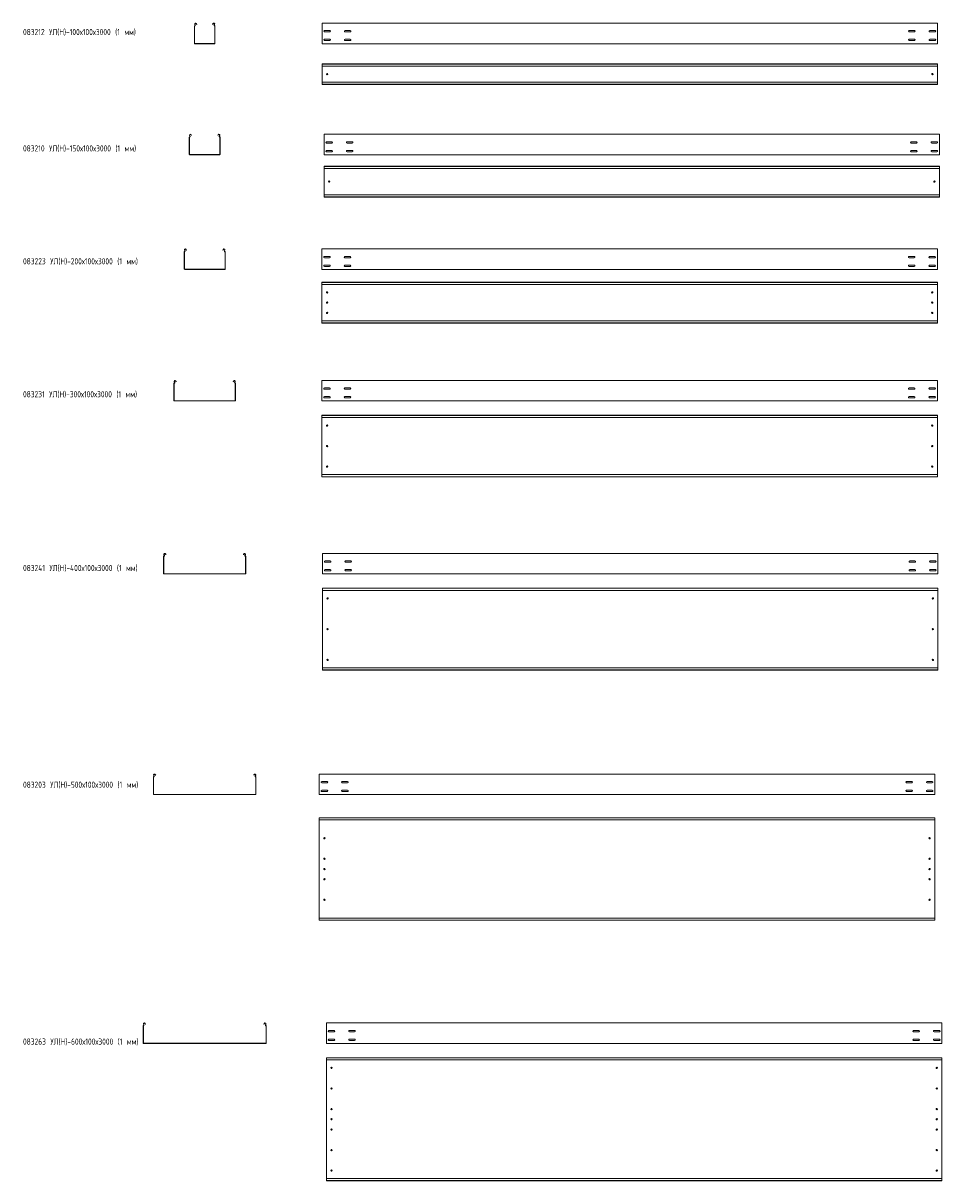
# Model space of a CAD drawing. Header units: millimetres. Extents: x -789 to 3689, y -6202 to -562.
import ezdxf

# ---------------------------------------------------------------- set-up
doc = ezdxf.new("R2010")
doc.units = ezdxf.units.MM
doc.styles.add('SLDTEXTSTYLE0', font='TXT', dxfattribs={"width": 0.7, "bigfont": 'bigfont'})

msp = doc.modelspace()

# ---------------------------------------------------------------- linework, layer by layer
at = {"color": 7, "linetype": 'Continuous', "lineweight": 15}
for p, q in [((3668.3, -562.5), (668.3, -562.5)), ((668.3, -569.1), (668.3, -562.5)), ((3668.3, -569.1), (3668.3, -562.5)), ((46.2, -660), (46.2, -576.8)), ((47.2, -660), (47.2, -576.8)), ((49, -571.5), (47.7, -569.1)), ((49.9, -571), (48.6, -568.6)), ((54.8, -565.3), (56.5, -568.6)), ((55.6, -564.9), (57.4, -568.1)), ((57.4, -568.1), (56.5, -568.6)), ((135, -568.1), (136.7, -564.9)), ((135.8, -568.6), (135, -568.1)), ((135.8, -568.6), (137.6, -565.3)), ((143.8, -568.6), (142.5, -571)), ((144.6, -569.1), (143.4, -571.5)), ((145.2, -576.8), (145.2, -660)), ((146.2, -576.8), (146.2, -660)), ((668.3, -571.5), (668.3, -569.1)), ((668.3, -575.1), (668.3, -571.5)), ((668.3, -576.8), (668.3, -575.1)), ((668.3, -660), (668.3, -576.8)), ((706, -598.7), (680.5, -598.7)), ((680.5, -605.2), (706, -605.2)), ((806, -598.7), (780.5, -598.7)), ((780.5, -605.2), (806, -605.2)), ((3530.5, -598.7), (3556, -598.7)), ((3556, -605.2), (3530.5, -605.2)), ((3630.5, -598.7), (3656, -598.7)), ((3656, -605.2), (3630.5, -605.2)), ((3668.3, -571.5), (3668.3, -569.1)), ((3668.3, -575.1), (3668.3, -571.5)), ((3668.3, -576.8), (3668.3, -575.1)), ((3668.3, -660), (3668.3, -576.8)), ((143.7, -661.5), (48.7, -661.5)), ((143.7, -662.5), (48.7, -662.5)), ((668.3, -662.5), (668.3, -660)), ((3668.3, -662.5), (668.3, -662.5)), ((706, -641.2), (680.5, -641.2)), ((680.5, -647.7), (706, -647.7)), ((806, -641.2), (780.5, -641.2)), ((780.5, -647.7), (806, -647.7)), ((3530.5, -641.2), (3556, -641.2)), ((3556, -647.7), (3530.5, -647.7)), ((3630.5, -641.2), (3656, -641.2)), ((3656, -647.7), (3630.5, -647.7)), ((3668.3, -662.5), (3668.3, -660)), ((3668.3, -760.7), (668.3, -760.7)), ((668.3, -761.7), (668.3, -760.7)), ((3668.3, -761.7), (668.3, -761.7)), ((668.3, -770.2), (668.3, -761.7)), ((668.3, -772), (668.3, -770.2)), ((3668.3, -772), (668.3, -772)), ((668.3, -772), (668.3, -849.5)), ((3668.3, -761.7), (3668.3, -760.7)), ((3668.3, -770.2), (3668.3, -761.7)), ((3668.3, -772), (3668.3, -770.2)), ((3668.3, -772), (3668.3, -849.5)), ((3668.3, -849.5), (668.3, -849.5)), ((668.3, -851.3), (668.3, -849.5)), ((668.3, -859.7), (668.3, -851.3)), ((668.3, -859.7), (3668.3, -859.7)), ((668.3, -860.7), (668.3, -859.7)), ((3668.3, -860.7), (668.3, -860.7)), ((3668.3, -851.3), (3668.3, -849.5)), ((3668.3, -859.7), (3668.3, -851.3)), ((3668.3, -860.7), (3668.3, -859.7)), ((21.2, -1201.4), (21.2, -1118.2)), ((22.2, -1201.4), (22.2, -1118.2)), ((24, -1112.9), (22.7, -1110.5)), ((24.9, -1112.4), (23.6, -1110)), ((29.8, -1106.7), (31.5, -1110)), ((30.6, -1106.2), (32.4, -1109.5)), ((32.4, -1109.5), (31.5, -1110)), ((160, -1109.5), (161.7, -1106.2)), ((160.8, -1110), (160, -1109.5)), ((160.8, -1110), (162.6, -1106.7)), ((168.8, -1110), (167.5, -1112.4)), ((169.6, -1110.5), (168.4, -1112.9)), ((170.2, -1118.2), (170.2, -1201.4)), ((171.2, -1118.2), (171.2, -1201.4)), ((3677.8, -1103.9), (677.8, -1103.9)), ((677.8, -1110.5), (677.8, -1103.9)), ((677.8, -1112.9), (677.8, -1110.5)), ((677.8, -1116.4), (677.8, -1112.9)), ((677.8, -1118.2), (677.8, -1116.4)), ((677.8, -1201.4), (677.8, -1118.2)), ((3677.8, -1110.5), (3677.8, -1103.9)), ((3677.8, -1112.9), (3677.8, -1110.5)), ((3677.8, -1116.4), (3677.8, -1112.9)), ((3677.8, -1118.2), (3677.8, -1116.4)), ((3677.8, -1201.4), (3677.8, -1118.2)), ((715.6, -1140.1), (690.1, -1140.1)), ((690.1, -1146.6), (715.6, -1146.6)), ((715.6, -1182.6), (690.1, -1182.6)), ((815.6, -1140.1), (790.1, -1140.1)), ((790.1, -1146.6), (815.6, -1146.6)), ((815.6, -1182.6), (790.1, -1182.6)), ((3540.1, -1140.1), (3565.6, -1140.1)), ((3565.6, -1146.6), (3540.1, -1146.6)), ((3540.1, -1182.6), (3565.6, -1182.6)), ((3640.1, -1140.1), (3665.6, -1140.1)), ((3665.6, -1146.6), (3640.1, -1146.6)), ((3640.1, -1182.6), (3665.6, -1182.6)), ((168.7, -1202.9), (23.7, -1202.9)), ((168.7, -1203.9), (23.7, -1203.9)), ((677.8, -1203.9), (677.8, -1201.4)), ((3677.8, -1203.9), (677.8, -1203.9)), ((690.1, -1189.1), (715.6, -1189.1)), ((790.1, -1189.1), (815.6, -1189.1)), ((3565.6, -1189.1), (3540.1, -1189.1)), ((3665.6, -1189.1), (3640.1, -1189.1)), ((3677.8, -1203.9), (3677.8, -1201.4)), ((3677.8, -1259.6), (677.8, -1259.6)), ((677.8, -1260.6), (677.8, -1259.6)), ((3677.8, -1260.6), (677.8, -1260.6)), ((677.8, -1269.1), (677.8, -1260.6)), ((677.8, -1270.8), (677.8, -1269.1)), ((3677.8, -1270.8), (677.8, -1270.8)), ((677.8, -1270.8), (677.8, -1398.4)), ((3677.8, -1260.6), (3677.8, -1259.6)), ((3677.8, -1269.1), (3677.8, -1260.6)), ((3677.8, -1270.8), (3677.8, -1269.1)), ((3677.8, -1270.8), (3677.8, -1398.4)), ((3677.8, -1398.4), (677.8, -1398.4)), ((677.8, -1400.1), (677.8, -1398.4)), ((677.8, -1408.6), (677.8, -1400.1)), ((677.8, -1408.6), (3677.8, -1408.6)), ((677.8, -1409.6), (677.8, -1408.6)), ((3677.8, -1409.6), (677.8, -1409.6)), ((3677.8, -1400.1), (3677.8, -1398.4)), ((3677.8, -1408.6), (3677.8, -1400.1)), ((3677.8, -1409.6), (3677.8, -1408.6)), ((-3.8, -1759.8), (-3.8, -1676.7)), ((-2.8, -1759.8), (-2.8, -1676.7)), ((-1, -1671.3), (-2.3, -1669)), ((-0.1, -1670.9), (-1.4, -1668.5)), ((4.8, -1665.2), (5.1, -1665.8)), ((5.1, -1665.8), (6, -1665.3)), ((6.5, -1668.5), (5.1, -1665.8)), ((5.6, -1664.7), (6, -1665.3)), ((6, -1665.3), (7.4, -1668)), ((7.4, -1668), (6.5, -1668.5)), ((185, -1668), (186.4, -1665.3)), ((185.8, -1668.5), (185, -1668)), ((187.3, -1665.8), (185.8, -1668.5)), ((186.4, -1665.3), (186.7, -1664.7)), ((186.4, -1665.3), (187.3, -1665.8)), ((187.3, -1665.8), (187.6, -1665.2)), ((193.8, -1668.5), (192.5, -1670.9)), ((194.6, -1669), (193.4, -1671.3)), ((195.2, -1676.7), (195.2, -1759.8)), ((196.2, -1676.7), (196.2, -1759.8)), ((3667.4, -1662.3), (667.4, -1662.3)), ((667.4, -1669), (667.4, -1662.3)), ((667.4, -1671.3), (667.4, -1669)), ((667.4, -1674.9), (667.4, -1671.3)), ((667.4, -1676.7), (667.4, -1674.9)), ((667.4, -1759.8), (667.4, -1676.7)), ((3667.4, -1669), (3667.4, -1662.3)), ((3667.4, -1671.3), (3667.4, -1669)), ((3667.4, -1674.9), (3667.4, -1671.3)), ((3667.4, -1676.7), (3667.4, -1674.9)), ((3667.4, -1759.8), (3667.4, -1676.7)), ((705.1, -1698.6), (679.6, -1698.6)), ((679.6, -1705.1), (705.1, -1705.1)), ((705.1, -1741.1), (679.6, -1741.1)), ((679.6, -1747.6), (705.1, -1747.6)), ((805.1, -1698.6), (779.6, -1698.6)), ((779.6, -1705.1), (805.1, -1705.1)), ((805.1, -1741.1), (779.6, -1741.1)), ((779.6, -1747.6), (805.1, -1747.6)), ((3529.6, -1698.6), (3555.1, -1698.6)), ((3555.1, -1705.1), (3529.6, -1705.1)), ((3529.6, -1741.1), (3555.1, -1741.1)), ((3555.1, -1747.6), (3529.6, -1747.6)), ((3629.6, -1698.6), (3655.1, -1698.6)), ((3655.1, -1705.1), (3629.6, -1705.1)), ((3629.6, -1741.1), (3655.1, -1741.1)), ((3655.1, -1747.6), (3629.6, -1747.6)), ((193.7, -1761.3), (-1.3, -1761.3)), ((193.7, -1762.3), (-1.3, -1762.3)), ((667.4, -1762.3), (667.4, -1759.8)), ((3667.4, -1762.3), (667.4, -1762.3)), ((3667.4, -1762.3), (3667.4, -1759.8)), ((3667.4, -1824.2), (667.4, -1824.2)), ((667.4, -1825.2), (667.4, -1824.2)), ((3667.4, -1825.2), (667.4, -1825.2)), ((667.4, -1833.6), (667.4, -1825.2)), ((667.4, -1834), (667.4, -1833.6)), ((667.4, -1834), (670.4, -1835.4)), ((667.4, -1834), (667.4, -2014.4)), ((3664.4, -1835.4), (670.4, -1835.4)), ((3664.4, -1835.4), (3667.4, -1834)), ((3667.4, -1825.2), (3667.4, -1824.2)), ((3667.4, -1833.6), (3667.4, -1825.2)), ((3667.4, -1834), (3667.4, -1833.6)), ((3667.4, -1834), (3667.4, -2014.4)), ((670.4, -2013), (667.4, -2014.4)), ((667.4, -2014.7), (667.4, -2014.4)), ((667.4, -2023.2), (667.4, -2014.7)), ((667.4, -2023.2), (3667.4, -2023.2)), ((667.4, -2024.2), (667.4, -2023.2)), ((3667.4, -2024.2), (667.4, -2024.2)), ((3664.4, -2013), (670.4, -2013)), ((3667.4, -2014.4), (3664.4, -2013)), ((3667.4, -2014.7), (3667.4, -2014.4)), ((3667.4, -2023.2), (3667.4, -2014.7)), ((3667.4, -2024.2), (3667.4, -2023.2)), ((-51, -2312.2), (-52.3, -2309.8)), ((-50.1, -2311.8), (-51.4, -2309.4)), ((-45.2, -2306.1), (-44.9, -2306.7)), ((-44.9, -2306.7), (-44, -2306.2)), ((-43.5, -2309.3), (-44.9, -2306.7)), ((-44.4, -2305.6), (-44, -2306.2)), ((-44, -2306.2), (-42.6, -2308.9)), ((-42.6, -2308.9), (-43.5, -2309.3)), ((235, -2308.9), (236.4, -2306.2)), ((235.8, -2309.3), (235, -2308.9)), ((237.3, -2306.7), (235.8, -2309.3)), ((236.4, -2306.2), (236.7, -2305.6)), ((236.4, -2306.2), (237.3, -2306.7)), ((237.3, -2306.7), (237.6, -2306.1)), ((243.8, -2309.4), (242.5, -2311.8)), ((244.6, -2309.8), (243.4, -2312.2)), ((3667.5, -2303.2), (667.5, -2303.2)), ((667.5, -2309.8), (667.5, -2303.2)), ((667.5, -2312.2), (667.5, -2309.8)), ((667.5, -2315.8), (667.5, -2312.2)), ((3667.5, -2309.8), (3667.5, -2303.2)), ((3667.5, -2312.2), (3667.5, -2309.8)), ((3667.5, -2315.8), (3667.5, -2312.2)), ((-53.8, -2400.7), (-53.8, -2317.5)), ((-52.8, -2400.7), (-52.8, -2317.5)), ((245.2, -2317.5), (245.2, -2400.7)), ((246.2, -2317.5), (246.2, -2400.7)), ((667.5, -2317.5), (667.5, -2315.8)), ((667.5, -2400.7), (667.5, -2317.5)), ((705.2, -2339.5), (679.7, -2339.5)), ((679.7, -2346), (705.2, -2346)), ((805.2, -2339.5), (779.7, -2339.5)), ((779.7, -2346), (805.2, -2346)), ((3529.7, -2339.5), (3555.2, -2339.5)), ((3555.2, -2346), (3529.7, -2346)), ((3629.7, -2339.5), (3655.2, -2339.5)), ((3655.2, -2346), (3629.7, -2346)), ((3667.5, -2317.5), (3667.5, -2315.8)), ((3667.5, -2400.7), (3667.5, -2317.5)), ((243.7, -2402.2), (-51.3, -2402.2)), ((243.7, -2403.2), (-51.3, -2403.2)), ((667.5, -2403.2), (667.5, -2400.7)), ((3667.5, -2403.2), (667.5, -2403.2)), ((705.2, -2382), (679.7, -2382)), ((679.7, -2388.5), (705.2, -2388.5)), ((805.2, -2382), (779.7, -2382)), ((779.7, -2388.5), (805.2, -2388.5)), ((3529.7, -2382), (3555.2, -2382)), ((3555.2, -2388.5), (3529.7, -2388.5)), ((3629.7, -2382), (3655.2, -2382)), ((3655.2, -2388.5), (3629.7, -2388.5)), ((3667.5, -2403.2), (3667.5, -2400.7)), ((3667.5, -2473), (667.5, -2473)), ((667.5, -2474), (667.5, -2473)), ((3667.5, -2474), (667.5, -2474)), ((667.5, -2482.5), (667.5, -2474)), ((3667.5, -2474), (3667.5, -2473)), ((3667.5, -2482.5), (3667.5, -2474)), ((667.5, -2482.8), (667.5, -2482.5)), ((667.5, -2482.8), (670.5, -2484.2)), ((667.5, -2482.8), (667.5, -2763.2)), ((3664.5, -2484.2), (670.5, -2484.2)), ((3664.5, -2484.2), (3667.5, -2482.8)), ((3667.5, -2482.8), (3667.5, -2482.5)), ((3667.5, -2482.8), (3667.5, -2763.2)), ((670.5, -2761.8), (667.5, -2763.2)), ((667.5, -2763.6), (667.5, -2763.2)), ((667.5, -2772), (667.5, -2763.6)), ((3664.5, -2761.8), (670.5, -2761.8)), ((3667.5, -2763.2), (3664.5, -2761.8)), ((3667.5, -2763.6), (3667.5, -2763.2)), ((3667.5, -2772), (3667.5, -2763.6)), ((667.5, -2772), (3667.5, -2772)), ((667.5, -2773), (667.5, -2772)), ((3667.5, -2773), (667.5, -2773)), ((3667.5, -2773), (3667.5, -2772)), ((-101, -3155), (-102.3, -3152.6)), ((-100.1, -3154.5), (-101.4, -3152.1)), ((-95.2, -3148.8), (-94.9, -3149.5)), ((-94.9, -3149.5), (-94, -3149)), ((-93.5, -3152.1), (-94.9, -3149.5)), ((-94.4, -3148.4), (-94, -3149)), ((-94, -3149), (-92.6, -3151.6)), ((-92.6, -3151.6), (-93.5, -3152.1)), ((285, -3151.6), (286.4, -3149)), ((285.8, -3152.1), (285, -3151.6)), ((287.3, -3149.5), (285.8, -3152.1)), ((286.4, -3149), (286.7, -3148.4)), ((286.4, -3149), (287.3, -3149.5)), ((287.3, -3149.5), (287.6, -3148.8)), ((293.8, -3152.1), (292.5, -3154.5)), ((294.6, -3152.6), (293.4, -3155)), ((3670.6, -3146), (670.6, -3146)), ((670.6, -3152.6), (670.6, -3146)), ((670.6, -3155), (670.6, -3152.6)), ((670.6, -3158.6), (670.6, -3155)), ((3670.6, -3152.6), (3670.6, -3146)), ((3670.6, -3155), (3670.6, -3152.6)), ((3670.6, -3158.6), (3670.6, -3155)), ((-103.8, -3243.5), (-103.8, -3160.3)), ((-102.8, -3243.5), (-102.8, -3160.3)), ((295.2, -3160.3), (295.2, -3243.5)), ((296.2, -3160.3), (296.2, -3243.5)), ((670.6, -3160.3), (670.6, -3158.6)), ((670.6, -3243.5), (670.6, -3160.3)), ((708.4, -3182.2), (682.9, -3182.2)), ((682.9, -3188.7), (708.4, -3188.7)), ((808.4, -3182.2), (782.9, -3182.2)), ((782.9, -3188.7), (808.4, -3188.7)), ((3532.9, -3182.2), (3558.4, -3182.2)), ((3558.4, -3188.7), (3532.9, -3188.7)), ((3632.9, -3182.2), (3658.4, -3182.2)), ((3658.4, -3188.7), (3632.9, -3188.7)), ((3670.6, -3160.3), (3670.6, -3158.6)), ((3670.6, -3243.5), (3670.6, -3160.3)), ((293.7, -3245), (-101.3, -3245)), ((293.7, -3246), (-101.3, -3246)), ((670.6, -3246), (670.6, -3243.5)), ((3670.6, -3246), (670.6, -3246)), ((708.4, -3224.7), (682.9, -3224.7)), ((682.9, -3231.2), (708.4, -3231.2)), ((808.4, -3224.7), (782.9, -3224.7)), ((782.9, -3231.2), (808.4, -3231.2)), ((3532.9, -3224.7), (3558.4, -3224.7)), ((3558.4, -3231.2), (3532.9, -3231.2)), ((3632.9, -3224.7), (3658.4, -3224.7)), ((3658.4, -3231.2), (3632.9, -3231.2)), ((3670.6, -3246), (3670.6, -3243.5)), ((3670.6, -3314.7), (670.6, -3314.7)), ((670.6, -3315.7), (670.6, -3314.7)), ((3670.6, -3315.7), (670.6, -3315.7)), ((670.6, -3324.2), (670.6, -3315.7)), ((670.6, -3324.5), (670.6, -3324.2)), ((670.6, -3324.5), (673.6, -3325.9)), ((670.6, -3324.5), (670.6, -3704.9)), ((3667.6, -3325.9), (673.6, -3325.9)), ((3667.6, -3325.9), (3670.6, -3324.5)), ((3670.6, -3315.7), (3670.6, -3314.7)), ((3670.6, -3324.2), (3670.6, -3315.7)), ((3670.6, -3324.5), (3670.6, -3324.2)), ((3670.6, -3324.5), (3670.6, -3704.9)), ((673.6, -3703.5), (670.6, -3704.9)), ((670.6, -3705.3), (670.6, -3704.9)), ((670.6, -3713.7), (670.6, -3705.3)), ((670.6, -3713.7), (3670.6, -3713.7)), ((670.6, -3714.7), (670.6, -3713.7)), ((3670.6, -3714.7), (670.6, -3714.7)), ((3667.6, -3703.5), (673.6, -3703.5)), ((3670.6, -3704.9), (3667.6, -3703.5)), ((3670.6, -3705.3), (3670.6, -3704.9)), ((3670.6, -3713.7), (3670.6, -3705.3)), ((3670.6, -3714.7), (3670.6, -3713.7)), ((-151, -4229.8), (-152.3, -4227.4)), ((-150.1, -4229.3), (-151.4, -4226.9)), ((-145.2, -4223.6), (-144.9, -4224.3)), ((-144.9, -4224.3), (-144, -4223.8)), ((-143.5, -4226.9), (-144.9, -4224.3)), ((-144.4, -4223.2), (-144, -4223.8)), ((-144, -4223.8), (-142.6, -4226.4)), ((-142.6, -4226.4), (-143.5, -4226.9)), ((335, -4226.4), (336.4, -4223.8)), ((335.8, -4226.9), (335, -4226.4)), ((337.3, -4224.3), (335.8, -4226.9)), ((336.4, -4223.8), (336.7, -4223.2)), ((336.4, -4223.8), (337.3, -4224.3)), ((337.3, -4224.3), (337.6, -4223.6)), ((343.8, -4226.9), (342.5, -4229.3)), ((344.6, -4227.4), (343.4, -4229.8)), ((3654.8, -4220.8), (654.8, -4220.8)), ((654.8, -4227.4), (654.8, -4220.8)), ((654.8, -4229.8), (654.8, -4227.4)), ((654.8, -4233.4), (654.8, -4229.8)), ((3654.8, -4227.4), (3654.8, -4220.8)), ((3654.8, -4229.8), (3654.8, -4227.4)), ((3654.8, -4233.4), (3654.8, -4229.8)), ((-153.8, -4318.3), (-153.8, -4235.1)), ((-152.8, -4318.3), (-152.8, -4235.1)), ((345.2, -4235.1), (345.2, -4318.3)), ((346.2, -4235.1), (346.2, -4318.3)), ((654.8, -4235.1), (654.8, -4233.4)), ((654.8, -4318.3), (654.8, -4235.1)), ((692.5, -4257), (667, -4257)), ((667, -4263.5), (692.5, -4263.5)), ((792.5, -4257), (767, -4257)), ((767, -4263.5), (792.5, -4263.5)), ((3517, -4257), (3542.5, -4257)), ((3542.5, -4263.5), (3517, -4263.5)), ((3617, -4257), (3642.5, -4257)), ((3642.5, -4263.5), (3617, -4263.5)), ((3654.8, -4235.1), (3654.8, -4233.4)), ((3654.8, -4318.3), (3654.8, -4235.1)), ((343.7, -4319.8), (-151.3, -4319.8)), ((343.7, -4320.8), (-151.3, -4320.8)), ((654.8, -4320.8), (654.8, -4318.3)), ((3654.8, -4320.8), (654.8, -4320.8)), ((692.5, -4299.5), (667, -4299.5)), ((667, -4306), (692.5, -4306)), ((792.5, -4299.5), (767, -4299.5)), ((767, -4306), (792.5, -4306)), ((3517, -4299.5), (3542.5, -4299.5)), ((3542.5, -4306), (3517, -4306)), ((3617, -4299.5), (3642.5, -4299.5)), ((3642.5, -4306), (3617, -4306)), ((3654.8, -4320.8), (3654.8, -4318.3)), ((3654.8, -4433.3), (654.8, -4433.3)), ((654.8, -4434.3), (654.8, -4433.3)), ((3654.8, -4434.3), (654.8, -4434.3)), ((654.8, -4442.8), (654.8, -4434.3)), ((654.8, -4443.1), (654.8, -4442.8)), ((654.8, -4443.1), (657.8, -4444.5)), ((654.8, -4443.1), (654.8, -4923.5)), ((3651.8, -4444.5), (657.8, -4444.5)), ((3651.8, -4444.5), (3654.8, -4443.1)), ((3654.8, -4434.3), (3654.8, -4433.3)), ((3654.8, -4442.8), (3654.8, -4434.3)), ((3654.8, -4443.1), (3654.8, -4442.8)), ((3654.8, -4443.1), (3654.8, -4923.5)), ((657.8, -4922.1), (654.8, -4923.5)), ((654.8, -4923.8), (654.8, -4923.5)), ((654.8, -4932.3), (654.8, -4923.8)), ((654.8, -4932.3), (3654.8, -4932.3)), ((654.8, -4933.3), (654.8, -4932.3)), ((3654.8, -4933.3), (654.8, -4933.3)), ((3651.8, -4922.1), (657.8, -4922.1)), ((3654.8, -4923.5), (3651.8, -4922.1)), ((3654.8, -4923.8), (3654.8, -4923.5)), ((3654.8, -4932.3), (3654.8, -4923.8)), ((3654.8, -4933.3), (3654.8, -4932.3)), ((-203.8, -5530.5), (-203.8, -5447.3)), ((-202.8, -5530.5), (-202.8, -5447.3)), ((-201, -5442), (-202.3, -5439.7)), ((-200.1, -5441.6), (-201.4, -5439.2)), ((-195.2, -5435.9), (-193.5, -5439.2)), ((-194.4, -5435.4), (-192.6, -5438.7)), ((-192.6, -5438.7), (-193.5, -5439.2)), ((385, -5438.7), (386.7, -5435.4)), ((385.8, -5439.2), (385, -5438.7)), ((385.8, -5439.2), (387.6, -5435.9)), ((393.8, -5439.2), (392.5, -5441.6)), ((394.6, -5439.7), (393.4, -5442)), ((395.2, -5447.3), (395.2, -5530.5)), ((396.2, -5447.3), (396.2, -5530.5)), ((3689.4, -5433), (689.4, -5433)), ((689.4, -5439.7), (689.4, -5433)), ((689.4, -5442), (689.4, -5439.7)), ((689.4, -5445.6), (689.4, -5442)), ((689.4, -5447.3), (689.4, -5445.6)), ((689.4, -5530.5), (689.4, -5447.3)), ((727.2, -5469.3), (701.7, -5469.3)), ((827.2, -5469.3), (801.7, -5469.3)), ((3551.7, -5469.3), (3577.2, -5469.3)), ((3651.7, -5469.3), (3677.2, -5469.3)), ((3689.4, -5439.7), (3689.4, -5433)), ((3689.4, -5442), (3689.4, -5439.7)), ((3689.4, -5445.6), (3689.4, -5442)), ((3689.4, -5447.3), (3689.4, -5445.6)), ((3689.4, -5530.5), (3689.4, -5447.3)), ((701.7, -5475.8), (727.2, -5475.8)), ((727.2, -5511.8), (701.7, -5511.8)), ((701.7, -5518.3), (727.2, -5518.3)), ((801.7, -5475.8), (827.2, -5475.8)), ((827.2, -5511.8), (801.7, -5511.8)), ((801.7, -5518.3), (827.2, -5518.3)), ((3577.2, -5475.8), (3551.7, -5475.8)), ((3551.7, -5511.8), (3577.2, -5511.8)), ((3577.2, -5518.3), (3551.7, -5518.3)), ((3677.2, -5475.8), (3651.7, -5475.8)), ((3651.7, -5511.8), (3677.2, -5511.8)), ((3677.2, -5518.3), (3651.7, -5518.3)), ((393.7, -5532), (-201.3, -5532)), ((393.7, -5533), (-201.3, -5533)), ((689.4, -5533), (689.4, -5530.5)), ((3689.4, -5533), (689.4, -5533)), ((3689.4, -5533), (3689.4, -5530.5)), ((3689.4, -5602.5), (689.4, -5602.5)), ((689.4, -5603.5), (689.4, -5602.5)), ((3689.4, -5603.5), (689.4, -5603.5)), ((689.4, -5611.9), (689.4, -5603.5)), ((689.4, -5613.7), (689.4, -5611.9)), ((3689.4, -5613.7), (689.4, -5613.7)), ((689.4, -5613.7), (689.4, -6191.3)), ((3689.4, -5603.5), (3689.4, -5602.5)), ((3689.4, -5611.9), (3689.4, -5603.5)), ((3689.4, -5613.7), (3689.4, -5611.9)), ((3689.4, -5613.7), (3689.4, -6191.3)), ((3689.4, -6191.3), (689.4, -6191.3)), ((689.4, -6193), (689.4, -6191.3)), ((689.4, -6201.5), (689.4, -6193)), ((689.4, -6201.5), (3689.4, -6201.5)), ((689.4, -6202.5), (689.4, -6201.5)), ((3689.4, -6202.5), (689.4, -6202.5)), ((3689.4, -6193), (3689.4, -6191.3)), ((3689.4, -6201.5), (3689.4, -6193)), ((3689.4, -6202.5), (3689.4, -6201.5))]:
    msp.add_line(p, q, dxfattribs=at)
for centre in [(693.3, -810.7), (3643.3, -810.7), (702.8, -1334.6), (3652.8, -1334.6), (692.4, -1874.2), (3642.4, -1874.2), (692.4, -1924.2), (692.4, -1974.2), (3642.4, -1924.2), (3642.4, -1974.2), (692.5, -2523), (3642.5, -2523), (692.5, -2623), (3642.5, -2623), (692.5, -2723), (3642.5, -2723), (695.6, -3364.7), (3645.6, -3364.7), (695.6, -3514.7), (3645.6, -3514.7), (695.6, -3664.7), (3645.6, -3664.7), (679.8, -4533.3), (3629.8, -4533.3), (679.8, -4633.3), (679.8, -4683.3), (3629.8, -4633.3), (3629.8, -4683.3), (679.8, -4733.3), (3629.8, -4733.3), (679.8, -4833.3), (3629.8, -4833.3), (714.4, -5652.5), (3664.4, -5652.5), (714.4, -5752.5), (3664.4, -5752.5), (714.4, -5852.5), (3664.4, -5852.5), (714.4, -5902.5), (3664.4, -5902.5), (714.4, -5952.5), (3664.4, -5952.5), (714.4, -6052.5), (3664.4, -6052.5), (714.4, -6152.5), (3664.4, -6152.5)]:
    msp.add_circle(centre, 3.25, dxfattribs=at)
for centre, radius, start, end in [((51.7, -567), 4.5, 28.0725, 208.0725), ((51.7, -567), 3.5, 28.0725, 208.0725), ((140.7, -567), 4.5, 331.9275, 151.9275), ((140.7, -567), 3.5, 331.9275, 151.9275), ((48, -576.8), 1.8, 106.2863, 180), ((48, -576.8), 0.8, 106.2863, 180), ((46.8, -572.7), 2.5, 286.2863, 28.0725), ((46.8, -572.7), 3.5, 286.2863, 28.0725), ((145.6, -572.7), 3.5, 151.9275, 253.7137), ((145.6, -572.7), 2.5, 151.9275, 253.7137), ((144.4, -576.8), 0.8, 0, 73.7137), ((144.4, -576.8), 1.8, 0, 73.7137), ((680.5, -602), 3.25, 90, 270), ((706, -602), 3.25, 270, 90), ((780.5, -602), 3.25, 90, 270), ((806, -602), 3.25, 270, 90), ((3530.5, -602), 3.25, 90, 270), ((3556, -602), 3.25, 270, 90), ((3630.5, -602), 3.25, 90, 270), ((3656, -602), 3.25, 270, 90), ((48.7, -660), 2.5, 180, 270), ((48.7, -660), 1.5, 180, 270), ((143.7, -660), 1.5, 270, 0), ((143.7, -660), 2.5, 270, 0), ((680.5, -644.5), 3.25, 90, 270), ((706, -644.5), 3.25, 270, 90), ((780.5, -644.5), 3.25, 90, 270), ((806, -644.5), 3.25, 270, 90), ((3530.5, -644.5), 3.25, 90, 270), ((3556, -644.5), 3.25, 270, 90), ((3630.5, -644.5), 3.25, 90, 270), ((3656, -644.5), 3.25, 270, 90), ((23, -1118.2), 1.8, 106.2863, 180), ((26.7, -1108.4), 4.5, 28.0725, 208.0725), ((23, -1118.2), 0.8, 106.2863, 180), ((21.8, -1114), 2.5, 286.2863, 28.0725), ((21.8, -1114), 3.5, 286.2863, 28.0725), ((26.7, -1108.4), 3.5, 28.0725, 208.0725), ((165.7, -1108.4), 4.5, 331.9275, 151.9275), ((165.7, -1108.4), 3.5, 331.9275, 151.9275), ((170.6, -1114), 3.5, 151.9275, 253.7137), ((170.6, -1114), 2.5, 151.9275, 253.7137), ((169.4, -1118.2), 0.8, 0, 73.7137), ((169.4, -1118.2), 1.8, 0, 73.7137), ((690.1, -1143.4), 3.25, 90, 270), ((690.1, -1185.9), 3.25, 90, 270), ((715.6, -1143.4), 3.25, 270, 90), ((715.6, -1185.9), 3.25, 270, 90), ((790.1, -1143.4), 3.25, 90, 270), ((790.1, -1185.9), 3.25, 90, 270), ((815.6, -1143.4), 3.25, 270, 90), ((815.6, -1185.9), 3.25, 270, 90), ((3540.1, -1143.4), 3.25, 90, 270), ((3540.1, -1185.9), 3.25, 90, 270), ((3565.6, -1143.4), 3.25, 270, 90), ((3565.6, -1185.9), 3.25, 270, 90), ((3640.1, -1143.4), 3.25, 90, 270), ((3640.1, -1185.9), 3.25, 90, 270), ((3665.6, -1143.4), 3.25, 270, 90), ((3665.6, -1185.9), 3.25, 270, 90), ((23.7, -1201.4), 2.5, 180, 270), ((23.7, -1201.4), 1.5, 180, 270), ((168.7, -1201.4), 1.5, 270, 0), ((168.7, -1201.4), 2.5, 270, 0), ((-2, -1676.7), 1.8, 106.2863, 180), ((1.7, -1666.8), 4.5, 28.0725, 208.0725), ((-2, -1676.7), 0.8, 106.2863, 180), ((-3.2, -1672.5), 2.5, 286.2863, 28.0725), ((-3.2, -1672.5), 3.5, 286.2863, 28.0725), ((1.7, -1666.8), 3.5, 28.0725, 208.0725), ((190.7, -1666.8), 4.5, 331.9275, 151.9275), ((190.7, -1666.8), 3.5, 331.9275, 151.9275), ((195.6, -1672.5), 3.5, 151.9275, 253.7137), ((195.6, -1672.5), 2.5, 151.9275, 253.7137), ((194.4, -1676.7), 0.8, 0, 73.7137), ((194.4, -1676.7), 1.8, 0, 73.7137), ((679.6, -1701.8), 3.25, 90, 270), ((679.6, -1744.3), 3.25, 90, 270), ((705.1, -1701.8), 3.25, 270, 90), ((705.1, -1744.3), 3.25, 270, 90), ((779.6, -1701.8), 3.25, 90, 270), ((779.6, -1744.3), 3.25, 90, 270), ((805.1, -1701.8), 3.25, 270, 90), ((805.1, -1744.3), 3.25, 270, 90), ((3529.6, -1701.8), 3.25, 90, 270), ((3529.6, -1744.3), 3.25, 90, 270), ((3555.1, -1701.8), 3.25, 270, 90), ((3555.1, -1744.3), 3.25, 270, 90), ((3629.6, -1701.8), 3.25, 90, 270), ((3629.6, -1744.3), 3.25, 90, 270), ((3655.1, -1701.8), 3.25, 270, 90), ((3655.1, -1744.3), 3.25, 270, 90), ((-1.3, -1759.8), 2.5, 180, 270), ((-1.3, -1759.8), 1.5, 180, 270), ((193.7, -1759.8), 1.5, 270, 0), ((193.7, -1759.8), 2.5, 270, 0), ((-48.3, -2307.7), 4.5, 28.0725, 208.0725), ((-53.2, -2313.4), 2.5, 286.2863, 28.0725), ((-53.2, -2313.4), 3.5, 286.2863, 28.0725), ((-48.3, -2307.7), 3.5, 28.0725, 208.0725), ((240.7, -2307.7), 4.5, 331.9275, 151.9275), ((240.7, -2307.7), 3.5, 331.9275, 151.9275), ((245.6, -2313.4), 3.5, 151.9275, 253.7137), ((245.6, -2313.4), 2.5, 151.9275, 253.7137), ((-52, -2317.5), 1.8, 106.2863, 180), ((-52, -2317.5), 0.8, 106.2863, 180), ((244.4, -2317.5), 0.8, 0, 73.7137), ((244.4, -2317.5), 1.8, 0, 73.7137), ((679.7, -2342.7), 3.25, 90, 270), ((705.2, -2342.7), 3.25, 270, 90), ((779.7, -2342.7), 3.25, 90, 270), ((805.2, -2342.7), 3.25, 270, 90), ((3529.7, -2342.7), 3.25, 90, 270), ((3555.2, -2342.7), 3.25, 270, 90), ((3629.7, -2342.7), 3.25, 90, 270), ((3655.2, -2342.7), 3.25, 270, 90), ((-51.3, -2400.7), 2.5, 180, 270), ((-51.3, -2400.7), 1.5, 180, 270), ((243.7, -2400.7), 1.5, 270, 0), ((243.7, -2400.7), 2.5, 270, 0), ((679.7, -2385.2), 3.25, 90, 270), ((705.2, -2385.2), 3.25, 270, 90), ((779.7, -2385.2), 3.25, 90, 270), ((805.2, -2385.2), 3.25, 270, 90), ((3529.7, -2385.2), 3.25, 90, 270), ((3555.2, -2385.2), 3.25, 270, 90), ((3629.7, -2385.2), 3.25, 90, 270), ((3655.2, -2385.2), 3.25, 270, 90), ((-98.3, -3150.5), 4.5, 28.0725, 208.0725), ((-103.2, -3156.2), 2.5, 286.2863, 28.0725), ((-103.2, -3156.2), 3.5, 286.2863, 28.0725), ((-98.3, -3150.5), 3.5, 28.0725, 208.0725), ((290.7, -3150.5), 4.5, 331.9275, 151.9275), ((290.7, -3150.5), 3.5, 331.9275, 151.9275), ((295.6, -3156.2), 3.5, 151.9275, 253.7137), ((295.6, -3156.2), 2.5, 151.9275, 253.7137), ((-102, -3160.3), 1.8, 106.2863, 180), ((-102, -3160.3), 0.8, 106.2863, 180), ((294.4, -3160.3), 0.8, 0, 73.7137), ((294.4, -3160.3), 1.8, 0, 73.7137), ((682.9, -3185.5), 3.25, 90, 270), ((708.4, -3185.5), 3.25, 270, 90), ((782.9, -3185.5), 3.25, 90, 270), ((808.4, -3185.5), 3.25, 270, 90), ((3532.9, -3185.5), 3.25, 90, 270), ((3558.4, -3185.5), 3.25, 270, 90), ((3632.9, -3185.5), 3.25, 90, 270), ((3658.4, -3185.5), 3.25, 270, 90), ((-101.3, -3243.5), 2.5, 180, 270), ((-101.3, -3243.5), 1.5, 180, 270), ((293.7, -3243.5), 1.5, 270, 0), ((293.7, -3243.5), 2.5, 270, 0), ((682.9, -3228), 3.25, 90, 270), ((708.4, -3228), 3.25, 270, 90), ((782.9, -3228), 3.25, 90, 270), ((808.4, -3228), 3.25, 270, 90), ((3532.9, -3228), 3.25, 90, 270), ((3558.4, -3228), 3.25, 270, 90), ((3632.9, -3228), 3.25, 90, 270), ((3658.4, -3228), 3.25, 270, 90), ((-148.3, -4225.3), 4.5, 28.0725, 208.0725), ((-153.2, -4231), 2.5, 286.2863, 28.0725), ((-153.2, -4231), 3.5, 286.2863, 28.0725), ((-148.3, -4225.3), 3.5, 28.0725, 208.0725), ((340.7, -4225.3), 4.5, 331.9275, 151.9275), ((340.7, -4225.3), 3.5, 331.9275, 151.9275), ((345.6, -4231), 3.5, 151.9275, 253.7137), ((345.6, -4231), 2.5, 151.9275, 253.7137), ((-152, -4235.1), 1.8, 106.2863, 180), ((-152, -4235.1), 0.8, 106.2863, 180), ((344.4, -4235.1), 0.8, 0, 73.7137), ((344.4, -4235.1), 1.8, 0, 73.7137), ((667, -4260.3), 3.25, 90, 270), ((692.5, -4260.3), 3.25, 270, 90), ((767, -4260.3), 3.25, 90, 270), ((792.5, -4260.3), 3.25, 270, 90), ((3517, -4260.3), 3.25, 90, 270), ((3542.5, -4260.3), 3.25, 270, 90), ((3617, -4260.3), 3.25, 90, 270), ((3642.5, -4260.3), 3.25, 270, 90), ((-151.3, -4318.3), 2.5, 180, 270), ((-151.3, -4318.3), 1.5, 180, 270), ((343.7, -4318.3), 1.5, 270, 0), ((343.7, -4318.3), 2.5, 270, 0), ((667, -4302.8), 3.25, 90, 270), ((692.5, -4302.8), 3.25, 270, 90), ((767, -4302.8), 3.25, 90, 270), ((792.5, -4302.8), 3.25, 270, 90), ((3517, -4302.8), 3.25, 90, 270), ((3542.5, -4302.8), 3.25, 270, 90), ((3617, -4302.8), 3.25, 90, 270), ((3642.5, -4302.8), 3.25, 270, 90), ((-202, -5447.3), 1.8, 106.2863, 180), ((-198.3, -5437.5), 4.5, 28.0725, 208.0725), ((-202, -5447.3), 0.8, 106.2863, 180), ((-203.2, -5443.2), 2.5, 286.2863, 28.0725), ((-203.2, -5443.2), 3.5, 286.2863, 28.0725), ((-198.3, -5437.5), 3.5, 28.0725, 208.0725), ((390.7, -5437.5), 4.5, 331.9275, 151.9275), ((390.7, -5437.5), 3.5, 331.9275, 151.9275), ((395.6, -5443.2), 3.5, 151.9275, 253.7137), ((395.6, -5443.2), 2.5, 151.9275, 253.7137), ((394.4, -5447.3), 0.8, 0, 73.7137), ((394.4, -5447.3), 1.8, 0, 73.7137), ((701.7, -5472.5), 3.25, 90, 270), ((727.2, -5472.5), 3.25, 270, 90), ((801.7, -5472.5), 3.25, 90, 270), ((827.2, -5472.5), 3.25, 270, 90), ((3551.7, -5472.5), 3.25, 90, 270), ((3577.2, -5472.5), 3.25, 270, 90), ((3651.7, -5472.5), 3.25, 90, 270), ((3677.2, -5472.5), 3.25, 270, 90), ((701.7, -5515), 3.25, 90, 270), ((727.2, -5515), 3.25, 270, 90), ((801.7, -5515), 3.25, 90, 270), ((827.2, -5515), 3.25, 270, 90), ((3551.7, -5515), 3.25, 90, 270), ((3577.2, -5515), 3.25, 270, 90), ((3651.7, -5515), 3.25, 90, 270), ((3677.2, -5515), 3.25, 270, 90), ((-201.3, -5530.5), 2.5, 180, 270), ((-201.3, -5530.5), 1.5, 180, 270), ((393.7, -5530.5), 1.5, 270, 0), ((393.7, -5530.5), 2.5, 270, 0)]:
    msp.add_arc(centre, radius, start, end, dxfattribs=at)

# ---------------------------------------------------------------- texts
at = {"color": 7, "linetype": 'Continuous', "lineweight": 0, "char_height": 30, "attachment_point": 1, "style": 'SLDTEXTSTYLE0'}
for s, insert in [('083212 \\M+18454\\M+1844C(\\M+1844E)-100\\M+18487100\\M+184873000 (1 \\M+1847D\\M+1847D)', (-789.4, -590.7)), ('083210 \\M+18454\\M+1844C(\\M+1844E)-150\\M+18487100\\M+184873000 (1 \\M+1847D\\M+1847D)', (-789.4, -1157.6)), ('083223 \\M+18454\\M+1844C(\\M+1844E)-200\\M+18487100\\M+184873000 (1 \\M+1847D\\M+1847D)', (-789.4, -1707.7)), ('083231 \\M+18454\\M+1844C(\\M+1844E)-300\\M+18487100\\M+184873000 (1 \\M+1847D\\M+1847D)', (-789.4, -2355.2)), ('083241 \\M+18454\\M+1844C(\\M+1844E)-400\\M+18487100\\M+184873000 (1 \\M+1847D\\M+1847D)', (-789.4, -3201.9)), ('083203 \\M+18454\\M+1844C(\\M+1844E)-500\\M+18487100\\M+184873000 (1 \\M+1847D\\M+1847D)', (-789.4, -4257.5)), ('083263 \\M+18454\\M+1844C(\\M+1844E)-600\\M+18487100\\M+184873000 (1 \\M+1847D\\M+1847D)', (-789.4, -5509))]:
    msp.add_mtext(s, dxfattribs=dict(at, insert=insert))

doc.saveas('drawing.dxf')
